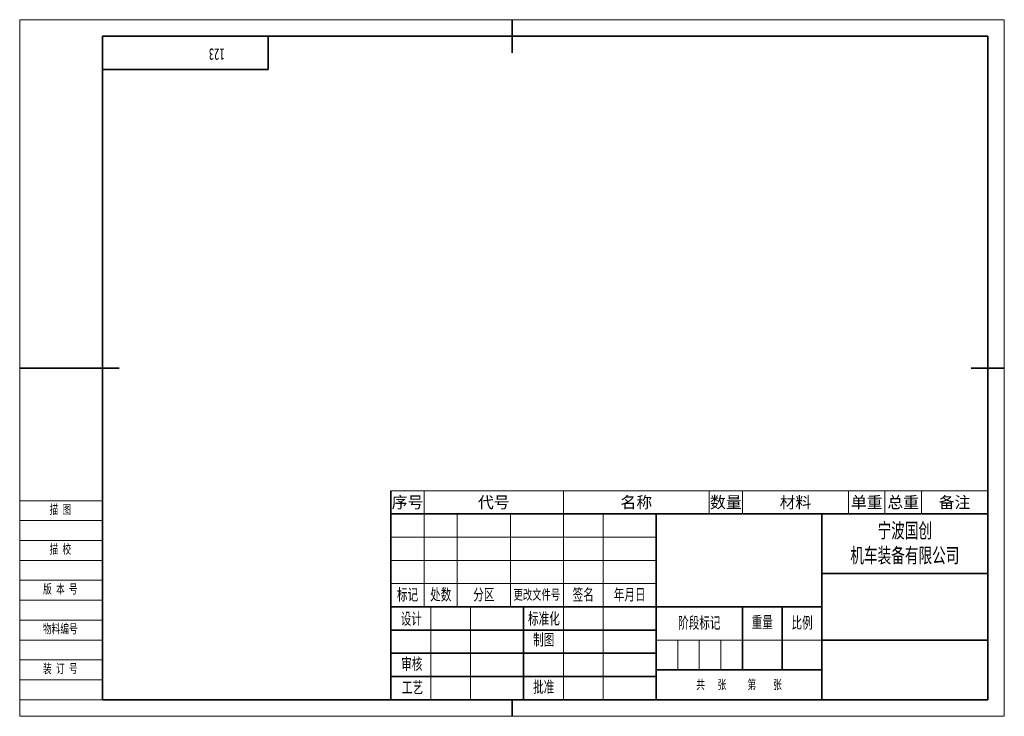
# Model space of a CAD drawing. Extents: x -292 to 5, y -61 to 149.
import ezdxf
from ezdxf.enums import TextEntityAlignment as Align

# ---------------------------------------------------------------- set-up
doc = ezdxf.new("R2010")
doc.units = 0
doc.header["$MEASUREMENT"] = 0
doc.layers.get('0').update_dxf_attribs({"linetype": 'CONTINUOUS'})
for name, color, linetype, lineweight in [('02标注线', 3, 'CONTINUOUS', 18), ('03细实线', 4, 'CONTINUOUS', 15), ('尺寸线层', 3, 'CONTINUOUS', 18), ('粗实线层', 7, 'CONTINUOUS', 35), ('细实线', 4, 'CONTINUOUS', 13), ('细实线层', 7, 'CONTINUOUS', 18)]:
    doc.layers.add(name, color=color, linetype=linetype, lineweight=lineweight)
doc.layers.add('1', color=7, linetype='CONTINUOUS')
doc.styles.add('仿宋', font='simfang.ttf', dxfattribs={"width": 0.67, "height": 2.8})
doc.styles.add('宋体', font='txt')
doc.styles.add('标准', font='txt.shx', dxfattribs={"bigfont": 'gbcbig.shx'})

# ---------------------------------------------------------------- blocks, each defined once
blk = doc.blocks.new('*X116')
at = {"layer": '粗实线层'}
for p, q in [((50, 0), (50, -10)), ((50, -10), (0, -10))]:
    blk.add_line(p, q, dxfattribs=at)
at = {"layer": '尺寸线层', "style": '标准'}
blk.add_attdef('图纸编号', text='', height=5.19, rotation=180, dxfattribs=at).set_placement((25, -5), align=Align.MIDDLE_CENTER)
blk = doc.blocks.new('SPCADTITLE')
at = {"layer": '粗实线层'}
for p, q in [((-180, 56), (-180, 0)), ((-180, 56), (0, 56)), ((-100, 56), (-100, 0)), ((-50, 56), (-50, 0)), ((0, 0), (0, 56)), ((0, 38), (-50, 38)), ((-50, 28), (-180, 28)), ((-140, 28), (-140, 0)), ((-74, 28), (-74, 9)), ((-62, 28), (-62, 9)), ((-100, 21), (-180, 21)), ((0, 18), (-50, 18)), ((-100, 14), (-180, 14)), ((-50, 9), (-100, 9)), ((-100, 7), (-180, 7)), ((0, 0), (-180, 0))]:
    blk.add_line(p, q, dxfattribs=at)
at = {"layer": '细实线层'}
for p, q in [((-170, 56), (-170, 28)), ((-160, 56), (-160, 28)), ((-144, 56), (-144, 28)), ((-128, 56), (-128, 0)), ((-116, 56), (-116, 0)), ((-100, 49), (-180, 49)), ((-100, 42), (-180, 42)), ((-292, 36), (-267, 36)), ((-100, 35), (-180, 35)), ((-292, 30), (-267, 30)), ((-168, 28), (-168, 0)), ((-156, 28), (-156, 0)), ((-292, 24), (-267, 24)), ((-292, 18), (-267, 18)), ((-50, 18), (-100, 18)), ((-93.5, 18), (-93.5, 9)), ((-87, 18), (-87, 9)), ((-80.5, 18), (-80.5, 9)), ((-292, 12), (-267, 12))]:
    blk.add_line(p, q, dxfattribs=at)
at = {"layer": '02标注线', "char_height": 3.5, "attachment_point": 5, "line_spacing_factor": 0.963108, "style": '仿宋'}
for s, insert, width in [('阶段标记', (-87, 23), 26), ('重量', (-68, 23.25), 12), ('比例', (-56, 23), 12)]:
    blk.add_mtext(s, dxfattribs=dict(at, insert=insert, width=width))
at = {"layer": '03细实线', "style": '仿宋'}
for tag, height, width, p in [('USR_DJ', 3.5, 0.699444, (-68, 13.5)), ('比例', 3.5, 0.699444, (-56, 13.5)), ('共几张', 2, 0.67, (-84.11, 4.69)), ('第几张', 2, 0.67, (-66.9, 4.71))]:
    blk.add_attdef(tag, text='', height=height, dxfattribs=dict(at, width=width)).set_placement(p, align=Align.MIDDLE_CENTER)
at = {"layer": '1'}
for tag, height, style, width, p, p2 in [('SHEJI', 6.36, '宋体', 0.506972, (-167.75, 21.36), (-156.22, 21.36)), ('BIAOZHUNHUA', 6.36, '宋体', 0.230442, (-127.75, 21.36), (-116.22, 21.36)), ('RIQI1', 2.8, '仿宋', 0.932592, (-153.13, 22.72), (-143.58, 22.72)), ('RIQI4', 2.8, '仿宋', 0.932592, (-113.13, 22.72), (-103.58, 22.72)), ('ZHITU', 6.36, '宋体', 0.506972, (-127.75, 14.36), (-116.22, 14.36)), ('RIQI5', 2.8, '仿宋', 0.932592, (-113.13, 15.72), (-103.58, 15.72)), ('SHENHE', 6.36, '宋体', 0.422477, (-167.75, 7.36), (-156.22, 7.36)), ('RIQI2', 2.8, '仿宋', 0.932592, (-153.13, 8.72), (-143.58, 8.72)), ('GONGYI', 6.36, '宋体', 0.422477, (-167.75, 0.36), (-156.22, 0.36)), ('PIZHUN', 6.36, '宋体', 0.422477, (-127.75, 0.36), (-116.22, 0.36)), ('RIQI3', 2.8, '仿宋', 0.932592, (-153.13, 1.72), (-143.58, 1.72)), ('RIQI6', 2.8, '仿宋', 0.932592, (-113.13, 1.72), (-103.58, 1.72))]:
    blk.add_attdef(tag, text='', height=height, dxfattribs=dict(at, style=style, width=width)).set_placement(p, p2, align=Align.FIT)
at = {"layer": '1', "style": '标准', "width": 0.667, "flags": 1}
blk.add_attdef('ITEMKINDID', text='', height=2.5, dxfattribs=at).set_placement((-108.09, 10.09), align=Align.MIDDLE_CENTER)
at = {"layer": '尺寸线层', "attachment_point": 5, "line_spacing_factor": 0.963108, "style": '仿宋'}
for s, insert, char_height, width in [('版 本 号', (-279.74, 33.24), 2.8, 39.9562), ('标记', (-175, 31.5), 3.5, 16), ('处数', (-165, 31.5), 3.5, 16), ('分区', (-152, 31.5), 3.5, 16), ('更改文件号', (-136, 31.5), 3, 16), ('签名', (-122, 31.5), 3.5, 16), ('年月日', (-108, 31.5), 3.5, 16), ('设计', (-173.87, 24.21), 3.5, 16), ('标准化', (-133.87, 24.28), 3.5, 16), ('物料编号', (-279.74, 21.24), 2.8, 39.9562), ('制图', (-133.95, 17.92), 3.5, 16), ('审核', (-173.72, 10.6), 3.5, 16), ('工艺', (-173.5, 3.57), 3.5, 16), ('批准', (-133.95, 3.65), 3.5, 16), ('共   张     第    张', (-75.02, 4.44), 2.8, 46.2253)]:
    blk.add_mtext(s, dxfattribs=dict(at, insert=insert, char_height=char_height, width=width))
at = {"layer": '细实线', "insert": (-25, 47), "char_height": 4.5, "width": 50, "attachment_point": 5, "style": '仿宋'}
blk.add_mtext('{\\C3;宁波国创\\P机车装备有限公司}', dxfattribs=at)
at = {"layer": '细实线', "style": '仿宋', "width": 0.67}
for tag, p in [('MATERIAL', (-75, 42)), ('ITEMNAME', (-25, 28)), ('DRAWID', (-25, 9))]:
    blk.add_attdef(tag, text='', height=4.2, dxfattribs=at).set_placement(p, align=Align.MIDDLE_CENTER)
at = {"layer": '细实线', "ltscale": 0.5, "style": '宋体', "width": 0.455714}
blk.add_attdef('REVLABEL', text='', height=2.5, dxfattribs=at).set_placement((-282.57, 25.83), (-276.05, 25.83), align=Align.FIT)
at = {"layer": '细实线', "ltscale": 0.5, "style": '仿宋', "width": 0.67}
blk.add_attdef('ITEMCODE', text='', height=2.8, dxfattribs=at).set_placement((-279.7, 14.98), align=Align.MIDDLE_CENTER)
blk = doc.blocks.new('SPCADBOM')
for p, q in [((0, 7), (0, 0)), ((0, 0), (-180, 0))]:
    blk.add_line(p, q)
at = {"layer": '03细实线', "color": 0}
blk.add_line((0, 7), (-180, 7), dxfattribs=at)
at = {"layer": '03细实线'}
for p, q in [((-170, 7), (-170, 0)), ((-128, 7), (-128, 0)), ((-84, 7), (-84, 0)), ((-74, 7), (-74, 0)), ((-42, 7), (-42, 0)), ((-31, 7), (-31, 0)), ((-20, 7), (-20, 0))]:
    blk.add_line(p, q, dxfattribs=at)
at = {"layer": '粗实线层'}
blk.add_line((-180, 0), (-180, 7), dxfattribs=at)
at = {"layer": '细实线', "style": '仿宋'}
for tag, p in [('PI_INCEALSEQ', (-175, 3.5)), ('DRAWID', (-149, 3.5)), ('ITEMNAME', (-106, 3.5)), ('QTY', (-79, 3.5)), ('MATERIAL', (-58, 3.5)), ('USR_DJ', (-36.5, 3.5)), ('USR_ZJ', (-25.5, 3.5)), ('NOTE', (-10, 3.5))]:
    blk.add_attdef(tag, text='', height=3.5, dxfattribs=at).set_placement(p, align=Align.MIDDLE_CENTER)
at = {"layer": '细实线', "style": '仿宋', "flags": 1}
blk.add_attdef('ITEMCODE', text='', height=3.5, dxfattribs=at).set_placement((7.67, 3.51), align=Align.MIDDLE_CENTER)

msp = doc.modelspace()

# ---------------------------------------------------------------- linework, layer by layer
at = {"layer": '粗实线层'}
for p, q in [((-143.5, 149), (-143.5, 139)), ((0, 144), (-267, 144)), ((-267, 144), (-267, -56)), ((0, -56), (0, 144)), ((-292, 44), (-262, 44)), ((5, 44), (-5, 44)), ((-267, -56), (0, -56)), ((-143.5, -61), (-143.5, -56))]:
    msp.add_line(p, q, dxfattribs=at)
at = {"layer": '细实线层'}
for p, q in [((5, 149), (-292, 149)), ((-292, 149), (-292, -61)), ((5, -61), (5, 149)), ((-292, 4), (-267, 4)), ((-292, -2), (-267, -2)), ((-292, -8), (-267, -8)), ((-292, -14), (-267, -14)), ((-292, -50), (-267, -50)), ((-292, -56), (-267, -56)), ((-292, -61), (5, -61))]:
    msp.add_line(p, q, dxfattribs=at)

# ---------------------------------------------------------------- block references
msp.add_blockref('SPCADBOM', (0, 0)).add_auto_attribs({'PI_INCEALSEQ': '序号', 'ITEMNAME': '名称', 'QTY': '数量', 'MATERIAL': '材料', 'USR_DJ': '单重', 'USR_ZJ': '总重', 'NOTE': '备注', 'DRAWID': '代号'})
msp.add_blockref('SPCADTITLE', (0, -56))
at = {"layer": '粗实线层'}
msp.add_blockref('*X116', (-267, 144), dxfattribs=at)

# ---------------------------------------------------------------- texts
at = {"insert": (-230.17, 136.81), "char_height": 3.5, "attachment_point": 1, "rotation": 180, "style": '仿宋'}
msp.add_mtext_dynamic_manual_height_columns('123', width=34.3712, gutter_width=14, heights=[0], dxfattribs=at)
at = {"layer": '尺寸线层', "char_height": 2.8, "width": 39.9562, "attachment_point": 5, "line_spacing_factor": 0.963108, "style": '仿宋'}
for s, insert in [('描 图', (-279.74, 1.24)), ('描 校', (-279.74, -10.76)), ('装 订 号', (-279.74, -46.76))]:
    msp.add_mtext(s, dxfattribs=dict(at, insert=insert))

doc.saveas('drawing.dxf')
